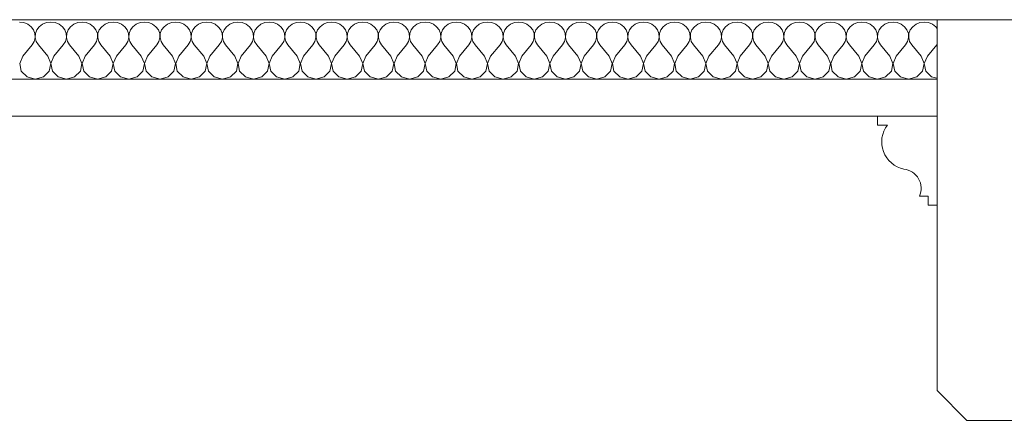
# Model space of a CAD drawing. Header units: millimetres. Extents: x -573548 to 674770, y -246895 to -89040.
# Tile 70 of 199: x 102977 to 103640, y -235947 to -235677. Entities that reach past the tile are written whole.
import ezdxf

# ---------------------------------------------------------------- set-up
doc = ezdxf.new("R2010")
doc.units = ezdxf.units.MM
for name, color, linetype, lineweight in [('belki sufitowe_Nr_pióra__41', 8, 'Continuous', 9), ('Nowe_Drawing & Figure_Nr_pióra__59', 8, 'Continuous', 9), ('Nowe_strop_Nr_pióra__59', 8, 'Continuous', 9), ('strop_Nr_pióra__41', 8, 'Continuous', 9)]:
    doc.layers.add(name, color=color, linetype=linetype, lineweight=lineweight)
doc.layers.add('Nowe_Drawing & Figure', color=7, linetype='Continuous')

# ---------------------------------------------------------------- blocks, each defined once
blk = doc.blocks.new('*X460', base_point=(477978.69, -104863.57))
at = {"layer": 'Nowe_Drawing & Figure', "color": 21, "linetype": 'Continuous', "lineweight": 13, "true_color": 0xffaaaa}
for p, q in [((497747.35, -73220.77), (497744.48, -73220.4)), ((497750, -73221.84), (497747.35, -73220.77)), ((497752.23, -73223.53), (497750, -73221.84)), ((497759.96, -73221.84), (497757.73, -73223.53)), ((497762.61, -73220.77), (497759.96, -73221.84)), ((497765.48, -73220.4), (497762.61, -73220.77)), ((497768.35, -73220.77), (497765.48, -73220.4)), ((497771, -73221.84), (497768.35, -73220.77)), ((497773.23, -73223.53), (497771, -73221.84)), ((497780.96, -73221.84), (497778.73, -73223.53)), ((497783.61, -73220.77), (497780.96, -73221.84)), ((497786.48, -73220.4), (497783.61, -73220.77)), ((497789.35, -73220.77), (497786.48, -73220.4)), ((497792, -73221.84), (497789.35, -73220.77)), ((497794.23, -73223.53), (497792, -73221.84)), ((497801.96, -73221.84), (497799.73, -73223.53)), ((497804.61, -73220.77), (497801.96, -73221.84)), ((497807.48, -73220.4), (497804.61, -73220.77)), ((497810.35, -73220.77), (497807.48, -73220.4)), ((497813, -73221.84), (497810.35, -73220.77)), ((497815.23, -73223.53), (497813, -73221.84)), ((497822.96, -73221.84), (497820.73, -73223.53)), ((497825.61, -73220.77), (497822.96, -73221.84)), ((497828.48, -73220.4), (497825.61, -73220.77)), ((497831.35, -73220.77), (497828.48, -73220.4)), ((497834, -73221.84), (497831.35, -73220.77)), ((497836.23, -73223.53), (497834, -73221.84)), ((497843.96, -73221.84), (497841.73, -73223.53)), ((497846.61, -73220.77), (497843.96, -73221.84)), ((497849.48, -73220.4), (497846.61, -73220.77)), ((497852.35, -73220.77), (497849.48, -73220.4)), ((497855, -73221.84), (497852.35, -73220.77)), ((497857.23, -73223.53), (497855, -73221.84)), ((497864.96, -73221.84), (497862.73, -73223.53)), ((497867.61, -73220.77), (497864.96, -73221.84)), ((497870.48, -73220.4), (497867.61, -73220.77)), ((497873.35, -73220.77), (497870.48, -73220.4)), ((497876, -73221.84), (497873.35, -73220.77)), ((497878.23, -73223.53), (497876, -73221.84)), ((497885.96, -73221.84), (497883.73, -73223.53)), ((497888.61, -73220.77), (497885.96, -73221.84)), ((497891.48, -73220.4), (497888.61, -73220.77)), ((497894.35, -73220.77), (497891.48, -73220.4)), ((497897, -73221.84), (497894.35, -73220.77)), ((497899.23, -73223.53), (497897, -73221.84)), ((497906.96, -73221.84), (497904.73, -73223.53)), ((497909.61, -73220.77), (497906.96, -73221.84)), ((497912.48, -73220.4), (497909.61, -73220.77)), ((497915.35, -73220.77), (497912.48, -73220.4)), ((497918, -73221.84), (497915.35, -73220.77)), ((497920.23, -73223.53), (497918, -73221.84)), ((497927.96, -73221.84), (497925.73, -73223.53)), ((497930.61, -73220.77), (497927.96, -73221.84)), ((497933.48, -73220.4), (497930.61, -73220.77)), ((497936.35, -73220.77), (497933.48, -73220.4)), ((497939, -73221.84), (497936.35, -73220.77)), ((497941.23, -73223.53), (497939, -73221.84)), ((497948.96, -73221.84), (497946.73, -73223.53)), ((497951.61, -73220.77), (497948.96, -73221.84)), ((497954.48, -73220.4), (497951.61, -73220.77)), ((497957.35, -73220.77), (497954.48, -73220.4)), ((497960, -73221.84), (497957.35, -73220.77)), ((497962.23, -73223.53), (497960, -73221.84)), ((497969.96, -73221.84), (497967.73, -73223.53)), ((497972.61, -73220.77), (497969.96, -73221.84)), ((497975.48, -73220.4), (497972.61, -73220.77)), ((497978.35, -73220.77), (497975.48, -73220.4)), ((497981, -73221.84), (497978.35, -73220.77)), ((497983.23, -73223.53), (497981, -73221.84)), ((497990.96, -73221.84), (497988.73, -73223.53)), ((497993.61, -73220.77), (497990.96, -73221.84)), ((497996.48, -73220.4), (497993.61, -73220.77)), ((497999.35, -73220.77), (497996.48, -73220.4)), ((498002, -73221.84), (497999.35, -73220.77)), ((498004.23, -73223.53), (498002, -73221.84)), ((498011.96, -73221.84), (498009.73, -73223.53)), ((498014.61, -73220.77), (498011.96, -73221.84)), ((498017.48, -73220.4), (498014.61, -73220.77)), ((498020.35, -73220.77), (498017.48, -73220.4)), ((498023, -73221.84), (498020.35, -73220.77)), ((498025.23, -73223.53), (498023, -73221.84)), ((498032.96, -73221.84), (498030.73, -73223.53)), ((498035.61, -73220.77), (498032.96, -73221.84)), ((498038.48, -73220.4), (498035.61, -73220.77)), ((498041.35, -73220.77), (498038.48, -73220.4)), ((498044, -73221.84), (498041.35, -73220.77)), ((498046.23, -73223.53), (498044, -73221.84)), ((498053.96, -73221.84), (498051.73, -73223.53)), ((498056.61, -73220.77), (498053.96, -73221.84)), ((498059.48, -73220.4), (498056.61, -73220.77)), ((498062.35, -73220.77), (498059.48, -73220.4)), ((498065, -73221.84), (498062.35, -73220.77)), ((498067.23, -73223.53), (498065, -73221.84)), ((498074.96, -73221.84), (498072.73, -73223.53)), ((498077.61, -73220.77), (498074.96, -73221.84)), ((498080.48, -73220.4), (498077.61, -73220.77)), ((498083.35, -73220.77), (498080.48, -73220.4)), ((498086, -73221.84), (498083.35, -73220.77)), ((498088.23, -73223.53), (498086, -73221.84)), ((498095.96, -73221.84), (498093.73, -73223.53)), ((498098.61, -73220.77), (498095.96, -73221.84)), ((498101.48, -73220.4), (498098.61, -73220.77)), ((498104.35, -73220.77), (498101.48, -73220.4)), ((498107, -73221.84), (498104.35, -73220.77)), ((498109.23, -73223.53), (498107, -73221.84)), ((498116.96, -73221.84), (498114.73, -73223.53)), ((498119.61, -73220.77), (498116.96, -73221.84)), ((498122.48, -73220.4), (498119.61, -73220.77)), ((498125.35, -73220.77), (498122.48, -73220.4)), ((498128, -73221.84), (498125.35, -73220.77)), ((498130.23, -73223.53), (498128, -73221.84)), ((498137.96, -73221.84), (498135.73, -73223.53)), ((498140.61, -73220.77), (498137.96, -73221.84)), ((498143.48, -73220.4), (498140.61, -73220.77)), ((498146.35, -73220.77), (498143.48, -73220.4)), ((498149, -73221.84), (498146.35, -73220.77)), ((498151.23, -73223.53), (498149, -73221.84)), ((498158.96, -73221.84), (498156.73, -73223.53)), ((498161.61, -73220.77), (498158.96, -73221.84)), ((498164.48, -73220.4), (498161.61, -73220.77)), ((498167.35, -73220.77), (498164.48, -73220.4)), ((498170, -73221.84), (498167.35, -73220.77)), ((498172.23, -73223.53), (498170, -73221.84)), ((498179.96, -73221.84), (498177.73, -73223.53)), ((498182.61, -73220.77), (498179.96, -73221.84)), ((498185.48, -73220.4), (498182.61, -73220.77)), ((498188.35, -73220.77), (498185.48, -73220.4)), ((498191, -73221.84), (498188.35, -73220.77)), ((498193.23, -73223.53), (498191, -73221.84)), ((498200.96, -73221.84), (498198.73, -73223.53)), ((498203.61, -73220.77), (498200.96, -73221.84)), ((498206.48, -73220.4), (498203.61, -73220.77)), ((498209.35, -73220.77), (498206.48, -73220.4)), ((498212, -73221.84), (498209.35, -73220.77)), ((498214.23, -73223.53), (498212, -73221.84)), ((498221.96, -73221.84), (498219.73, -73223.53)), ((498224.61, -73220.77), (498221.96, -73221.84)), ((498227.48, -73220.4), (498224.61, -73220.77)), ((498230.35, -73220.77), (498227.48, -73220.4)), ((498233, -73221.84), (498230.35, -73220.77)), ((498235.23, -73223.53), (498233, -73221.84)), ((498242.96, -73221.84), (498240.73, -73223.53)), ((498245.61, -73220.77), (498242.96, -73221.84)), ((498248.48, -73220.4), (498245.61, -73220.77)), ((498251.35, -73220.77), (498248.48, -73220.4)), ((498254, -73221.84), (498251.35, -73220.77)), ((498256.23, -73223.53), (498254, -73221.84)), ((498263.96, -73221.84), (498261.73, -73223.53)), ((498266.61, -73220.77), (498263.96, -73221.84)), ((498269.48, -73220.4), (498266.61, -73220.77)), ((498272.35, -73220.77), (498269.48, -73220.4)), ((498275, -73221.84), (498272.35, -73220.77)), ((498277.23, -73223.53), (498275, -73221.84)), ((498284.96, -73221.84), (498282.73, -73223.53)), ((498287.61, -73220.77), (498284.96, -73221.84)), ((498290.48, -73220.4), (498287.61, -73220.77)), ((498293.35, -73220.77), (498290.48, -73220.4)), ((498296, -73221.84), (498293.35, -73220.77)), ((498298.23, -73223.53), (498296, -73221.84)), ((498305.96, -73221.84), (498303.73, -73223.53)), ((498308.61, -73220.77), (498305.96, -73221.84)), ((498311.48, -73220.4), (498308.61, -73220.77)), ((498314.35, -73220.77), (498311.48, -73220.4)), ((498317, -73221.84), (498314.35, -73220.77)), ((498319.23, -73223.53), (498317, -73221.84)), ((498326.96, -73221.84), (498324.73, -73223.53)), ((498329.61, -73220.77), (498326.96, -73221.84)), ((498332.48, -73220.4), (498329.61, -73220.77)), ((498335.35, -73220.77), (498332.48, -73220.4)), ((498338, -73221.84), (498335.35, -73220.77)), ((498340.23, -73223.53), (498338, -73221.84)), ((498347.96, -73221.84), (498345.73, -73223.53)), ((498350.61, -73220.77), (498347.96, -73221.84)), ((498353.48, -73220.4), (498350.61, -73220.77)), ((498356.35, -73220.77), (498353.48, -73220.4)), ((498359, -73221.84), (498356.35, -73220.77)), ((498361.23, -73223.53), (498359, -73221.84)), ((497753.87, -73225.71), (497752.23, -73223.53)), ((497754.79, -73228.22), (497753.87, -73225.71)), ((497754.94, -73230.87), (497754.79, -73228.22)), ((497755.16, -73228.22), (497755.02, -73230.87)), ((497756.09, -73225.71), (497755.16, -73228.22)), ((497757.73, -73223.53), (497756.09, -73225.71)), ((497774.87, -73225.71), (497773.23, -73223.53)), ((497775.79, -73228.22), (497774.87, -73225.71)), ((497775.94, -73230.87), (497775.79, -73228.22)), ((497776.16, -73228.22), (497776.02, -73230.87)), ((497777.09, -73225.71), (497776.16, -73228.22)), ((497778.73, -73223.53), (497777.09, -73225.71)), ((497795.87, -73225.71), (497794.23, -73223.53)), ((497796.79, -73228.22), (497795.87, -73225.71)), ((497796.94, -73230.87), (497796.79, -73228.22)), ((497797.16, -73228.22), (497797.02, -73230.87)), ((497798.09, -73225.71), (497797.16, -73228.22)), ((497799.73, -73223.53), (497798.09, -73225.71)), ((497816.87, -73225.71), (497815.23, -73223.53)), ((497817.79, -73228.22), (497816.87, -73225.71)), ((497817.94, -73230.87), (497817.79, -73228.22)), ((497818.16, -73228.22), (497818.02, -73230.87)), ((497819.09, -73225.71), (497818.16, -73228.22)), ((497820.73, -73223.53), (497819.09, -73225.71)), ((497837.87, -73225.71), (497836.23, -73223.53)), ((497838.79, -73228.22), (497837.87, -73225.71)), ((497838.94, -73230.87), (497838.79, -73228.22)), ((497839.16, -73228.22), (497839.02, -73230.87)), ((497840.09, -73225.71), (497839.16, -73228.22)), ((497841.73, -73223.53), (497840.09, -73225.71)), ((497858.87, -73225.71), (497857.23, -73223.53)), ((497859.79, -73228.22), (497858.87, -73225.71)), ((497859.94, -73230.87), (497859.79, -73228.22)), ((497860.16, -73228.22), (497860.02, -73230.87)), ((497861.09, -73225.71), (497860.16, -73228.22)), ((497862.73, -73223.53), (497861.09, -73225.71)), ((497879.87, -73225.71), (497878.23, -73223.53)), ((497880.79, -73228.22), (497879.87, -73225.71)), ((497880.94, -73230.87), (497880.79, -73228.22)), ((497881.16, -73228.22), (497881.02, -73230.87)), ((497882.09, -73225.71), (497881.16, -73228.22)), ((497883.73, -73223.53), (497882.09, -73225.71)), ((497900.87, -73225.71), (497899.23, -73223.53)), ((497901.79, -73228.22), (497900.87, -73225.71)), ((497901.94, -73230.87), (497901.79, -73228.22)), ((497902.16, -73228.22), (497902.02, -73230.87)), ((497903.09, -73225.71), (497902.16, -73228.22)), ((497904.73, -73223.53), (497903.09, -73225.71)), ((497921.87, -73225.71), (497920.23, -73223.53)), ((497922.79, -73228.22), (497921.87, -73225.71)), ((497922.94, -73230.87), (497922.79, -73228.22)), ((497923.16, -73228.22), (497923.02, -73230.87)), ((497924.09, -73225.71), (497923.16, -73228.22)), ((497925.73, -73223.53), (497924.09, -73225.71)), ((497942.87, -73225.71), (497941.23, -73223.53)), ((497943.79, -73228.22), (497942.87, -73225.71)), ((497943.94, -73230.87), (497943.79, -73228.22)), ((497944.16, -73228.22), (497944.02, -73230.87)), ((497945.09, -73225.71), (497944.16, -73228.22)), ((497946.73, -73223.53), (497945.09, -73225.71)), ((497963.87, -73225.71), (497962.23, -73223.53)), ((497964.79, -73228.22), (497963.87, -73225.71)), ((497964.94, -73230.87), (497964.79, -73228.22)), ((497965.16, -73228.22), (497965.02, -73230.87)), ((497966.09, -73225.71), (497965.16, -73228.22)), ((497967.73, -73223.53), (497966.09, -73225.71)), ((497984.87, -73225.71), (497983.23, -73223.53)), ((497985.79, -73228.22), (497984.87, -73225.71)), ((497985.94, -73230.87), (497985.79, -73228.22)), ((497986.16, -73228.22), (497986.02, -73230.87)), ((497987.09, -73225.71), (497986.16, -73228.22)), ((497988.73, -73223.53), (497987.09, -73225.71)), ((498005.87, -73225.71), (498004.23, -73223.53)), ((498006.79, -73228.22), (498005.87, -73225.71)), ((498006.94, -73230.87), (498006.79, -73228.22)), ((498007.16, -73228.22), (498007.02, -73230.87)), ((498008.09, -73225.71), (498007.16, -73228.22)), ((498009.73, -73223.53), (498008.09, -73225.71)), ((498026.87, -73225.71), (498025.23, -73223.53)), ((498027.79, -73228.22), (498026.87, -73225.71)), ((498027.94, -73230.87), (498027.79, -73228.22)), ((498028.16, -73228.22), (498028.02, -73230.87)), ((498029.09, -73225.71), (498028.16, -73228.22)), ((498030.73, -73223.53), (498029.09, -73225.71)), ((498047.87, -73225.71), (498046.23, -73223.53)), ((498048.79, -73228.22), (498047.87, -73225.71)), ((498048.94, -73230.87), (498048.79, -73228.22)), ((498049.16, -73228.22), (498049.02, -73230.87)), ((498050.09, -73225.71), (498049.16, -73228.22)), ((498051.73, -73223.53), (498050.09, -73225.71)), ((498068.87, -73225.71), (498067.23, -73223.53)), ((498069.79, -73228.22), (498068.87, -73225.71)), ((498069.94, -73230.87), (498069.79, -73228.22)), ((498070.16, -73228.22), (498070.02, -73230.87)), ((498071.09, -73225.71), (498070.16, -73228.22)), ((498072.73, -73223.53), (498071.09, -73225.71)), ((498089.87, -73225.71), (498088.23, -73223.53)), ((498090.79, -73228.22), (498089.87, -73225.71)), ((498090.94, -73230.87), (498090.79, -73228.22)), ((498091.16, -73228.22), (498091.02, -73230.87)), ((498092.09, -73225.71), (498091.16, -73228.22)), ((498093.73, -73223.53), (498092.09, -73225.71)), ((498110.87, -73225.71), (498109.23, -73223.53)), ((498111.79, -73228.22), (498110.87, -73225.71)), ((498111.94, -73230.87), (498111.79, -73228.22)), ((498112.16, -73228.22), (498112.02, -73230.87)), ((498113.09, -73225.71), (498112.16, -73228.22)), ((498114.73, -73223.53), (498113.09, -73225.71)), ((498131.87, -73225.71), (498130.23, -73223.53)), ((498132.79, -73228.22), (498131.87, -73225.71)), ((498132.94, -73230.87), (498132.79, -73228.22)), ((498133.16, -73228.22), (498133.02, -73230.87)), ((498134.09, -73225.71), (498133.16, -73228.22)), ((498135.73, -73223.53), (498134.09, -73225.71)), ((498152.87, -73225.71), (498151.23, -73223.53)), ((498153.79, -73228.22), (498152.87, -73225.71)), ((498153.94, -73230.87), (498153.79, -73228.22)), ((498154.16, -73228.22), (498154.02, -73230.87)), ((498155.09, -73225.71), (498154.16, -73228.22)), ((498156.73, -73223.53), (498155.09, -73225.71)), ((498173.87, -73225.71), (498172.23, -73223.53)), ((498174.79, -73228.22), (498173.87, -73225.71)), ((498174.94, -73230.87), (498174.79, -73228.22)), ((498175.16, -73228.22), (498175.02, -73230.87)), ((498176.09, -73225.71), (498175.16, -73228.22)), ((498177.73, -73223.53), (498176.09, -73225.71)), ((498194.87, -73225.71), (498193.23, -73223.53)), ((498195.79, -73228.22), (498194.87, -73225.71)), ((498195.94, -73230.87), (498195.79, -73228.22)), ((498196.16, -73228.22), (498196.02, -73230.87)), ((498197.09, -73225.71), (498196.16, -73228.22)), ((498198.73, -73223.53), (498197.09, -73225.71)), ((498215.87, -73225.71), (498214.23, -73223.53)), ((498216.79, -73228.22), (498215.87, -73225.71)), ((498216.94, -73230.87), (498216.79, -73228.22)), ((498217.16, -73228.22), (498217.02, -73230.87)), ((498218.09, -73225.71), (498217.16, -73228.22)), ((498219.73, -73223.53), (498218.09, -73225.71)), ((498236.87, -73225.71), (498235.23, -73223.53)), ((498237.79, -73228.22), (498236.87, -73225.71)), ((498237.94, -73230.87), (498237.79, -73228.22)), ((498238.16, -73228.22), (498238.02, -73230.87)), ((498239.09, -73225.71), (498238.16, -73228.22)), ((498240.73, -73223.53), (498239.09, -73225.71)), ((498257.87, -73225.71), (498256.23, -73223.53)), ((498258.79, -73228.22), (498257.87, -73225.71)), ((498258.94, -73230.87), (498258.79, -73228.22)), ((498259.16, -73228.22), (498259.02, -73230.87)), ((498260.09, -73225.71), (498259.16, -73228.22)), ((498261.73, -73223.53), (498260.09, -73225.71)), ((498278.87, -73225.71), (498277.23, -73223.53)), ((498279.79, -73228.22), (498278.87, -73225.71)), ((498279.94, -73230.87), (498279.79, -73228.22)), ((498280.16, -73228.22), (498280.02, -73230.87)), ((498281.09, -73225.71), (498280.16, -73228.22)), ((498282.73, -73223.53), (498281.09, -73225.71)), ((498299.87, -73225.71), (498298.23, -73223.53)), ((498300.79, -73228.22), (498299.87, -73225.71)), ((498300.94, -73230.87), (498300.79, -73228.22)), ((498301.16, -73228.22), (498301.02, -73230.87)), ((498302.09, -73225.71), (498301.16, -73228.22)), ((498303.73, -73223.53), (498302.09, -73225.71)), ((498320.87, -73225.71), (498319.23, -73223.53)), ((498321.79, -73228.22), (498320.87, -73225.71)), ((498321.94, -73230.87), (498321.79, -73228.22)), ((498322.16, -73228.22), (498322.02, -73230.87)), ((498323.09, -73225.71), (498322.16, -73228.22)), ((498324.73, -73223.53), (498323.09, -73225.71)), ((498341.87, -73225.71), (498340.23, -73223.53)), ((498342.79, -73228.22), (498341.87, -73225.71)), ((498342.94, -73230.87), (498342.79, -73228.22)), ((498343.16, -73228.22), (498343.02, -73230.87)), ((498344.09, -73225.71), (498343.16, -73228.22)), ((498345.73, -73223.53), (498344.09, -73225.71)), ((498362.03, -73224.6), (498361.23, -73223.53)), ((497746.58, -73243.44), (497752.88, -73235.76)), ((497752.88, -73235.76), (497754.28, -73233.45)), ((497754.28, -73233.45), (497754.94, -73230.87)), ((497755.02, -73230.87), (497755.68, -73233.45)), ((497755.68, -73233.45), (497757.08, -73235.76)), ((497763.38, -73243.44), (497757.08, -73235.76)), ((497767.58, -73243.44), (497773.88, -73235.76)), ((497773.88, -73235.76), (497775.28, -73233.45)), ((497775.28, -73233.45), (497775.94, -73230.87)), ((497776.02, -73230.87), (497776.68, -73233.45)), ((497776.68, -73233.45), (497778.08, -73235.76)), ((497784.38, -73243.44), (497778.08, -73235.76)), ((497788.58, -73243.44), (497794.88, -73235.76)), ((497794.88, -73235.76), (497796.28, -73233.45)), ((497796.28, -73233.45), (497796.94, -73230.87)), ((497797.02, -73230.87), (497797.68, -73233.45)), ((497797.68, -73233.45), (497799.08, -73235.76)), ((497805.38, -73243.44), (497799.08, -73235.76)), ((497809.58, -73243.44), (497815.88, -73235.76)), ((497815.88, -73235.76), (497817.28, -73233.45)), ((497817.28, -73233.45), (497817.94, -73230.87)), ((497818.02, -73230.87), (497818.68, -73233.45)), ((497818.68, -73233.45), (497820.08, -73235.76)), ((497826.38, -73243.44), (497820.08, -73235.76)), ((497830.58, -73243.44), (497836.88, -73235.76)), ((497836.88, -73235.76), (497838.28, -73233.45)), ((497838.28, -73233.45), (497838.94, -73230.87)), ((497839.02, -73230.87), (497839.68, -73233.45)), ((497839.68, -73233.45), (497841.08, -73235.76)), ((497847.38, -73243.44), (497841.08, -73235.76)), ((497851.58, -73243.44), (497857.88, -73235.76)), ((497857.88, -73235.76), (497859.28, -73233.45)), ((497859.28, -73233.45), (497859.94, -73230.87)), ((497860.02, -73230.87), (497860.68, -73233.45)), ((497860.68, -73233.45), (497862.08, -73235.76)), ((497868.38, -73243.44), (497862.08, -73235.76)), ((497872.58, -73243.44), (497878.88, -73235.76)), ((497878.88, -73235.76), (497880.28, -73233.45)), ((497880.28, -73233.45), (497880.94, -73230.87)), ((497881.02, -73230.87), (497881.68, -73233.45)), ((497881.68, -73233.45), (497883.08, -73235.76)), ((497889.38, -73243.44), (497883.08, -73235.76)), ((497893.58, -73243.44), (497899.88, -73235.76)), ((497899.88, -73235.76), (497901.28, -73233.45)), ((497901.28, -73233.45), (497901.94, -73230.87)), ((497902.02, -73230.87), (497902.68, -73233.45)), ((497902.68, -73233.45), (497904.08, -73235.76)), ((497910.38, -73243.44), (497904.08, -73235.76)), ((497914.58, -73243.44), (497920.88, -73235.76)), ((497920.88, -73235.76), (497922.28, -73233.45)), ((497922.28, -73233.45), (497922.94, -73230.87)), ((497923.02, -73230.87), (497923.68, -73233.45)), ((497923.68, -73233.45), (497925.08, -73235.76)), ((497931.38, -73243.44), (497925.08, -73235.76)), ((497935.58, -73243.44), (497941.88, -73235.76)), ((497941.88, -73235.76), (497943.28, -73233.45)), ((497943.28, -73233.45), (497943.94, -73230.87)), ((497944.02, -73230.87), (497944.68, -73233.45)), ((497944.68, -73233.45), (497946.08, -73235.76)), ((497952.38, -73243.44), (497946.08, -73235.76)), ((497956.58, -73243.44), (497962.88, -73235.76)), ((497962.88, -73235.76), (497964.28, -73233.45)), ((497964.28, -73233.45), (497964.94, -73230.87)), ((497965.02, -73230.87), (497965.68, -73233.45)), ((497965.68, -73233.45), (497967.08, -73235.76)), ((497973.38, -73243.44), (497967.08, -73235.76)), ((497977.58, -73243.44), (497983.88, -73235.76)), ((497983.88, -73235.76), (497985.28, -73233.45)), ((497985.28, -73233.45), (497985.94, -73230.87)), ((497986.02, -73230.87), (497986.68, -73233.45)), ((497986.68, -73233.45), (497988.08, -73235.76)), ((497994.38, -73243.44), (497988.08, -73235.76)), ((497998.58, -73243.44), (498004.88, -73235.76)), ((498004.88, -73235.76), (498006.28, -73233.45)), ((498006.28, -73233.45), (498006.94, -73230.87)), ((498007.02, -73230.87), (498007.68, -73233.45)), ((498007.68, -73233.45), (498009.08, -73235.76)), ((498015.38, -73243.44), (498009.08, -73235.76)), ((498019.58, -73243.44), (498025.88, -73235.76)), ((498025.88, -73235.76), (498027.28, -73233.45)), ((498027.28, -73233.45), (498027.94, -73230.87)), ((498028.02, -73230.87), (498028.68, -73233.45)), ((498028.68, -73233.45), (498030.08, -73235.76)), ((498036.38, -73243.44), (498030.08, -73235.76)), ((498040.58, -73243.44), (498046.88, -73235.76)), ((498046.88, -73235.76), (498048.28, -73233.45)), ((498048.28, -73233.45), (498048.94, -73230.87)), ((498049.02, -73230.87), (498049.68, -73233.45)), ((498049.68, -73233.45), (498051.08, -73235.76)), ((498057.38, -73243.44), (498051.08, -73235.76)), ((498061.58, -73243.44), (498067.88, -73235.76)), ((498067.88, -73235.76), (498069.28, -73233.45)), ((498069.28, -73233.45), (498069.94, -73230.87)), ((498070.02, -73230.87), (498070.68, -73233.45)), ((498070.68, -73233.45), (498072.08, -73235.76)), ((498078.38, -73243.44), (498072.08, -73235.76)), ((498082.58, -73243.44), (498088.88, -73235.76)), ((498088.88, -73235.76), (498090.28, -73233.45)), ((498090.28, -73233.45), (498090.94, -73230.87)), ((498091.02, -73230.87), (498091.68, -73233.45)), ((498091.68, -73233.45), (498093.08, -73235.76)), ((498099.38, -73243.44), (498093.08, -73235.76)), ((498103.58, -73243.44), (498109.88, -73235.76)), ((498109.88, -73235.76), (498111.28, -73233.45)), ((498111.28, -73233.45), (498111.94, -73230.87)), ((498112.02, -73230.87), (498112.68, -73233.45)), ((498112.68, -73233.45), (498114.08, -73235.76)), ((498120.38, -73243.44), (498114.08, -73235.76)), ((498124.58, -73243.44), (498130.88, -73235.76)), ((498130.88, -73235.76), (498132.28, -73233.45)), ((498132.28, -73233.45), (498132.94, -73230.87)), ((498133.02, -73230.87), (498133.68, -73233.45)), ((498133.68, -73233.45), (498135.08, -73235.76)), ((498141.38, -73243.44), (498135.08, -73235.76)), ((498145.58, -73243.44), (498151.88, -73235.76)), ((498151.88, -73235.76), (498153.28, -73233.45)), ((498153.28, -73233.45), (498153.94, -73230.87)), ((498154.02, -73230.87), (498154.68, -73233.45)), ((498154.68, -73233.45), (498156.08, -73235.76)), ((498162.38, -73243.44), (498156.08, -73235.76)), ((498166.58, -73243.44), (498172.88, -73235.76)), ((498172.88, -73235.76), (498174.28, -73233.45)), ((498174.28, -73233.45), (498174.94, -73230.87)), ((498175.02, -73230.87), (498175.68, -73233.45)), ((498175.68, -73233.45), (498177.08, -73235.76)), ((498183.38, -73243.44), (498177.08, -73235.76)), ((498187.58, -73243.44), (498193.88, -73235.76)), ((498193.88, -73235.76), (498195.28, -73233.45)), ((498195.28, -73233.45), (498195.94, -73230.87)), ((498196.02, -73230.87), (498196.68, -73233.45)), ((498196.68, -73233.45), (498198.08, -73235.76)), ((498204.38, -73243.44), (498198.08, -73235.76)), ((498208.58, -73243.44), (498214.88, -73235.76)), ((498214.88, -73235.76), (498216.28, -73233.45)), ((498216.28, -73233.45), (498216.94, -73230.87)), ((498217.02, -73230.87), (498217.68, -73233.45)), ((498217.68, -73233.45), (498219.08, -73235.76)), ((498225.38, -73243.44), (498219.08, -73235.76)), ((498229.58, -73243.44), (498235.88, -73235.76)), ((498235.88, -73235.76), (498237.28, -73233.45)), ((498237.28, -73233.45), (498237.94, -73230.87)), ((498238.02, -73230.87), (498238.68, -73233.45)), ((498238.68, -73233.45), (498240.08, -73235.76)), ((498246.38, -73243.44), (498240.08, -73235.76)), ((498250.58, -73243.44), (498256.88, -73235.76)), ((498256.88, -73235.76), (498258.28, -73233.45)), ((498258.28, -73233.45), (498258.94, -73230.87)), ((498259.02, -73230.87), (498259.68, -73233.45)), ((498259.68, -73233.45), (498261.08, -73235.76)), ((498267.38, -73243.44), (498261.08, -73235.76)), ((498271.58, -73243.44), (498277.88, -73235.76)), ((498277.88, -73235.76), (498279.28, -73233.45)), ((498279.28, -73233.45), (498279.94, -73230.87)), ((498280.02, -73230.87), (498280.68, -73233.45)), ((498280.68, -73233.45), (498282.08, -73235.76)), ((498288.38, -73243.44), (498282.08, -73235.76)), ((498292.58, -73243.44), (498298.88, -73235.76)), ((498298.88, -73235.76), (498300.28, -73233.45)), ((498300.28, -73233.45), (498300.94, -73230.87)), ((498301.02, -73230.87), (498301.68, -73233.45)), ((498301.68, -73233.45), (498303.08, -73235.76)), ((498309.38, -73243.44), (498303.08, -73235.76)), ((498313.58, -73243.44), (498319.88, -73235.76)), ((498319.88, -73235.76), (498321.28, -73233.45)), ((498321.28, -73233.45), (498321.94, -73230.87)), ((498322.02, -73230.87), (498322.68, -73233.45)), ((498322.68, -73233.45), (498324.08, -73235.76)), ((498330.38, -73243.44), (498324.08, -73235.76)), ((498334.58, -73243.44), (498340.88, -73235.76)), ((498340.88, -73235.76), (498342.28, -73233.45)), ((498342.28, -73233.45), (498342.94, -73230.87)), ((498343.02, -73230.87), (498343.68, -73233.45)), ((498343.68, -73233.45), (498345.08, -73235.76)), ((498351.38, -73243.44), (498345.08, -73235.76)), ((498355.58, -73243.44), (498361.88, -73235.76)), ((498361.88, -73235.76), (498362.03, -73235.51)), ((497746.58, -73243.44), (497744.52, -73248.34)), ((497744.52, -73248.34), (497745.59, -73253.5)), ((497765.44, -73248.34), (497763.38, -73243.44)), ((497764.37, -73253.5), (497765.44, -73248.34)), ((497767.58, -73243.44), (497765.52, -73248.34)), ((497765.52, -73248.34), (497766.59, -73253.5)), ((497786.44, -73248.34), (497784.38, -73243.44)), ((497785.37, -73253.5), (497786.44, -73248.34)), ((497788.58, -73243.44), (497786.52, -73248.34)), ((497786.52, -73248.34), (497787.59, -73253.5)), ((497807.44, -73248.34), (497805.38, -73243.44)), ((497806.37, -73253.5), (497807.44, -73248.34)), ((497809.58, -73243.44), (497807.52, -73248.34)), ((497807.52, -73248.34), (497808.59, -73253.5)), ((497828.44, -73248.34), (497826.38, -73243.44)), ((497827.37, -73253.5), (497828.44, -73248.34)), ((497830.58, -73243.44), (497828.52, -73248.34)), ((497828.52, -73248.34), (497829.59, -73253.5)), ((497849.44, -73248.34), (497847.38, -73243.44)), ((497848.37, -73253.5), (497849.44, -73248.34)), ((497851.58, -73243.44), (497849.52, -73248.34)), ((497849.52, -73248.34), (497850.59, -73253.5)), ((497870.44, -73248.34), (497868.38, -73243.44)), ((497869.37, -73253.5), (497870.44, -73248.34)), ((497872.58, -73243.44), (497870.52, -73248.34)), ((497870.52, -73248.34), (497871.59, -73253.5)), ((497891.44, -73248.34), (497889.38, -73243.44)), ((497890.37, -73253.5), (497891.44, -73248.34)), ((497893.58, -73243.44), (497891.52, -73248.34)), ((497891.52, -73248.34), (497892.59, -73253.5)), ((497912.44, -73248.34), (497910.38, -73243.44)), ((497911.37, -73253.5), (497912.44, -73248.34)), ((497914.58, -73243.44), (497912.52, -73248.34)), ((497912.52, -73248.34), (497913.59, -73253.5)), ((497933.44, -73248.34), (497931.38, -73243.44)), ((497932.37, -73253.5), (497933.44, -73248.34)), ((497935.58, -73243.44), (497933.52, -73248.34)), ((497933.52, -73248.34), (497934.59, -73253.5)), ((497954.44, -73248.34), (497952.38, -73243.44)), ((497953.37, -73253.5), (497954.44, -73248.34)), ((497956.58, -73243.44), (497954.52, -73248.34)), ((497954.52, -73248.34), (497955.59, -73253.5)), ((497975.44, -73248.34), (497973.38, -73243.44)), ((497974.37, -73253.5), (497975.44, -73248.34)), ((497977.58, -73243.44), (497975.52, -73248.34)), ((497975.52, -73248.34), (497976.59, -73253.5)), ((497996.44, -73248.34), (497994.38, -73243.44)), ((497995.37, -73253.5), (497996.44, -73248.34)), ((497998.58, -73243.44), (497996.52, -73248.34)), ((497996.52, -73248.34), (497997.59, -73253.5)), ((498017.44, -73248.34), (498015.38, -73243.44)), ((498016.37, -73253.5), (498017.44, -73248.34)), ((498019.58, -73243.44), (498017.52, -73248.34)), ((498017.52, -73248.34), (498018.59, -73253.5)), ((498038.44, -73248.34), (498036.38, -73243.44)), ((498037.37, -73253.5), (498038.44, -73248.34)), ((498040.58, -73243.44), (498038.52, -73248.34)), ((498038.52, -73248.34), (498039.59, -73253.5)), ((498059.44, -73248.34), (498057.38, -73243.44)), ((498058.37, -73253.5), (498059.44, -73248.34)), ((498061.58, -73243.44), (498059.52, -73248.34)), ((498059.52, -73248.34), (498060.59, -73253.5)), ((498080.44, -73248.34), (498078.38, -73243.44)), ((498079.37, -73253.5), (498080.44, -73248.34)), ((498082.58, -73243.44), (498080.52, -73248.34)), ((498080.52, -73248.34), (498081.59, -73253.5)), ((498101.44, -73248.34), (498099.38, -73243.44)), ((498100.37, -73253.5), (498101.44, -73248.34)), ((498103.58, -73243.44), (498101.52, -73248.34)), ((498101.52, -73248.34), (498102.59, -73253.5)), ((498122.44, -73248.34), (498120.38, -73243.44)), ((498121.37, -73253.5), (498122.44, -73248.34)), ((498124.58, -73243.44), (498122.52, -73248.34)), ((498122.52, -73248.34), (498123.59, -73253.5)), ((498143.44, -73248.34), (498141.38, -73243.44)), ((498142.37, -73253.5), (498143.44, -73248.34)), ((498145.58, -73243.44), (498143.52, -73248.34)), ((498143.52, -73248.34), (498144.59, -73253.5)), ((498164.44, -73248.34), (498162.38, -73243.44)), ((498163.37, -73253.5), (498164.44, -73248.34)), ((498166.58, -73243.44), (498164.52, -73248.34)), ((498164.52, -73248.34), (498165.59, -73253.5)), ((498185.44, -73248.34), (498183.38, -73243.44)), ((498184.37, -73253.5), (498185.44, -73248.34)), ((498187.58, -73243.44), (498185.52, -73248.34)), ((498185.52, -73248.34), (498186.59, -73253.5)), ((498206.44, -73248.34), (498204.38, -73243.44)), ((498205.37, -73253.5), (498206.44, -73248.34)), ((498208.58, -73243.44), (498206.52, -73248.34)), ((498206.52, -73248.34), (498207.59, -73253.5)), ((498227.44, -73248.34), (498225.38, -73243.44)), ((498226.37, -73253.5), (498227.44, -73248.34)), ((498229.58, -73243.44), (498227.52, -73248.34)), ((498227.52, -73248.34), (498228.59, -73253.5)), ((498248.44, -73248.34), (498246.38, -73243.44)), ((498247.37, -73253.5), (498248.44, -73248.34)), ((498250.58, -73243.44), (498248.52, -73248.34)), ((498248.52, -73248.34), (498249.59, -73253.5)), ((498269.44, -73248.34), (498267.38, -73243.44)), ((498268.37, -73253.5), (498269.44, -73248.34)), ((498271.58, -73243.44), (498269.52, -73248.34)), ((498269.52, -73248.34), (498270.59, -73253.5)), ((498290.44, -73248.34), (498288.38, -73243.44)), ((498289.37, -73253.5), (498290.44, -73248.34)), ((498292.58, -73243.44), (498290.52, -73248.34)), ((498290.52, -73248.34), (498291.59, -73253.5)), ((498311.44, -73248.34), (498309.38, -73243.44)), ((498310.37, -73253.5), (498311.44, -73248.34)), ((498313.58, -73243.44), (498311.52, -73248.34)), ((498311.52, -73248.34), (498312.59, -73253.5)), ((498332.44, -73248.34), (498330.38, -73243.44)), ((498331.37, -73253.5), (498332.44, -73248.34)), ((498334.58, -73243.44), (498332.52, -73248.34)), ((498332.52, -73248.34), (498333.59, -73253.5)), ((498353.44, -73248.34), (498351.38, -73243.44)), ((498352.37, -73253.5), (498353.44, -73248.34)), ((498355.58, -73243.44), (498353.52, -73248.34)), ((498353.52, -73248.34), (498354.59, -73253.5)), ((497745.59, -73253.5), (497749.46, -73257.37)), ((497760.5, -73257.37), (497764.37, -73253.5)), ((497766.59, -73253.5), (497770.46, -73257.37)), ((497781.5, -73257.37), (497785.37, -73253.5)), ((497787.59, -73253.5), (497791.46, -73257.37)), ((497802.5, -73257.37), (497806.37, -73253.5)), ((497808.59, -73253.5), (497812.46, -73257.37)), ((497823.5, -73257.37), (497827.37, -73253.5)), ((497829.59, -73253.5), (497833.46, -73257.37)), ((497844.5, -73257.37), (497848.37, -73253.5)), ((497850.59, -73253.5), (497854.46, -73257.37)), ((497865.5, -73257.37), (497869.37, -73253.5)), ((497871.59, -73253.5), (497875.46, -73257.37)), ((497886.5, -73257.37), (497890.37, -73253.5)), ((497892.59, -73253.5), (497896.46, -73257.37)), ((497907.5, -73257.37), (497911.37, -73253.5)), ((497913.59, -73253.5), (497917.46, -73257.37)), ((497928.5, -73257.37), (497932.37, -73253.5)), ((497934.59, -73253.5), (497938.46, -73257.37)), ((497949.5, -73257.37), (497953.37, -73253.5)), ((497955.59, -73253.5), (497959.46, -73257.37)), ((497970.5, -73257.37), (497974.37, -73253.5)), ((497976.59, -73253.5), (497980.46, -73257.37)), ((497991.5, -73257.37), (497995.37, -73253.5)), ((497997.59, -73253.5), (498001.46, -73257.37)), ((498012.5, -73257.37), (498016.37, -73253.5)), ((498018.59, -73253.5), (498022.46, -73257.37)), ((498033.5, -73257.37), (498037.37, -73253.5)), ((498039.59, -73253.5), (498043.46, -73257.37)), ((498054.5, -73257.37), (498058.37, -73253.5)), ((498060.59, -73253.5), (498064.46, -73257.37)), ((498075.5, -73257.37), (498079.37, -73253.5)), ((498081.59, -73253.5), (498085.46, -73257.37)), ((498096.5, -73257.37), (498100.37, -73253.5)), ((498102.59, -73253.5), (498106.46, -73257.37)), ((498117.5, -73257.37), (498121.37, -73253.5)), ((498123.59, -73253.5), (498127.46, -73257.37)), ((498138.5, -73257.37), (498142.37, -73253.5)), ((498144.59, -73253.5), (498148.46, -73257.37)), ((498159.5, -73257.37), (498163.37, -73253.5)), ((498165.59, -73253.5), (498169.46, -73257.37)), ((498180.5, -73257.37), (498184.37, -73253.5)), ((498186.59, -73253.5), (498190.46, -73257.37)), ((498201.5, -73257.37), (498205.37, -73253.5)), ((498207.59, -73253.5), (498211.46, -73257.37)), ((498222.5, -73257.37), (498226.37, -73253.5)), ((498228.59, -73253.5), (498232.46, -73257.37)), ((498243.5, -73257.37), (498247.37, -73253.5)), ((498249.59, -73253.5), (498253.46, -73257.37)), ((498264.5, -73257.37), (498268.37, -73253.5)), ((498270.59, -73253.5), (498274.46, -73257.37)), ((498285.5, -73257.37), (498289.37, -73253.5)), ((498291.59, -73253.5), (498295.46, -73257.37)), ((498306.5, -73257.37), (498310.37, -73253.5)), ((498312.59, -73253.5), (498316.46, -73257.37)), ((498327.5, -73257.37), (498331.37, -73253.5)), ((498333.59, -73253.5), (498337.46, -73257.37)), ((498348.5, -73257.37), (498352.37, -73253.5)), ((498354.59, -73253.5), (498358.46, -73257.37)), ((497749.46, -73257.37), (497754.98, -73258.8)), ((497754.98, -73258.8), (497760.5, -73257.37)), ((497770.46, -73257.37), (497775.98, -73258.8)), ((497775.98, -73258.8), (497781.5, -73257.37)), ((497791.46, -73257.37), (497796.98, -73258.8)), ((497796.98, -73258.8), (497802.5, -73257.37)), ((497812.46, -73257.37), (497817.98, -73258.8)), ((497817.98, -73258.8), (497823.5, -73257.37)), ((497833.46, -73257.37), (497838.98, -73258.8)), ((497838.98, -73258.8), (497844.5, -73257.37)), ((497854.46, -73257.37), (497859.98, -73258.8)), ((497859.98, -73258.8), (497865.5, -73257.37)), ((497875.46, -73257.37), (497880.98, -73258.8)), ((497880.98, -73258.8), (497886.5, -73257.37)), ((497896.46, -73257.37), (497901.98, -73258.8)), ((497901.98, -73258.8), (497907.5, -73257.37)), ((497917.46, -73257.37), (497922.98, -73258.8)), ((497922.98, -73258.8), (497928.5, -73257.37)), ((497938.46, -73257.37), (497943.98, -73258.8)), ((497943.98, -73258.8), (497949.5, -73257.37)), ((497959.46, -73257.37), (497964.98, -73258.8)), ((497964.98, -73258.8), (497970.5, -73257.37)), ((497980.46, -73257.37), (497985.98, -73258.8)), ((497985.98, -73258.8), (497991.5, -73257.37)), ((498001.46, -73257.37), (498006.98, -73258.8)), ((498006.98, -73258.8), (498012.5, -73257.37)), ((498022.46, -73257.37), (498027.98, -73258.8)), ((498027.98, -73258.8), (498033.5, -73257.37)), ((498043.46, -73257.37), (498048.98, -73258.8)), ((498048.98, -73258.8), (498054.5, -73257.37)), ((498064.46, -73257.37), (498069.98, -73258.8)), ((498069.98, -73258.8), (498075.5, -73257.37)), ((498085.46, -73257.37), (498090.98, -73258.8)), ((498090.98, -73258.8), (498096.5, -73257.37)), ((498106.46, -73257.37), (498111.98, -73258.8)), ((498111.98, -73258.8), (498117.5, -73257.37)), ((498127.46, -73257.37), (498132.98, -73258.8)), ((498132.98, -73258.8), (498138.5, -73257.37)), ((498148.46, -73257.37), (498153.98, -73258.8)), ((498153.98, -73258.8), (498159.5, -73257.37)), ((498169.46, -73257.37), (498174.98, -73258.8)), ((498174.98, -73258.8), (498180.5, -73257.37)), ((498190.46, -73257.37), (498195.98, -73258.8)), ((498195.98, -73258.8), (498201.5, -73257.37)), ((498211.46, -73257.37), (498216.98, -73258.8)), ((498216.98, -73258.8), (498222.5, -73257.37)), ((498232.46, -73257.37), (498237.98, -73258.8)), ((498237.98, -73258.8), (498243.5, -73257.37)), ((498253.46, -73257.37), (498258.98, -73258.8)), ((498258.98, -73258.8), (498264.5, -73257.37)), ((498274.46, -73257.37), (498279.98, -73258.8)), ((498279.98, -73258.8), (498285.5, -73257.37)), ((498295.46, -73257.37), (498300.98, -73258.8)), ((498300.98, -73258.8), (498306.5, -73257.37)), ((498316.46, -73257.37), (498321.98, -73258.8)), ((498321.98, -73258.8), (498327.5, -73257.37)), ((498337.46, -73257.37), (498342.98, -73258.8)), ((498342.98, -73258.8), (498348.5, -73257.37)), ((498358.46, -73257.37), (498362.03, -73258.3))]:
    blk.add_line(p, q, dxfattribs=at)
blk = doc.blocks.new('Wypełnienie_41_1', base_point=(477978.69, -104863.57))
at = {"layer": 'Nowe_Drawing & Figure', "color": 21, "linetype": 'Continuous', "lineweight": 13, "true_color": 0xffaaaa}
blk.add_blockref('*X460', (477978.69, -104863.57), dxfattribs=at)
blk = doc.blocks.new('A$C685D2BB2')
at = {"layer": 'belki sufitowe_Nr_pióra__41'}
blk.add_lwpolyline([(25584.32, 10947.29), (25604.32, 10967.29), (25604.32, 11217.29), (25434.32, 11217.29), (25434.32, 10967.29), (25454.32, 10947.29)], close=True, dxfattribs=at)
blk.add_lwpolyline([(25434.32, 11152.29), (25394.32, 11152.29), (25394.32, 11146.29), (25400.85, 11146.29, 0.549198), (25411.94, 11116.56, -0.516526), (25422.44, 11098.29), (25428.32, 11098.29), (25428.32, 11092.29), (25434.32, 11092.29)], format="xyb", close=True, dxfattribs=at)
blk.add_lwpolyline([(25428.32, 11098.29), (25428.32, 11092.29)], dxfattribs=at)
at = {"layer": 'Nowe_strop_Nr_pióra__59'}
blk.add_line((24142.67, 11217.29), (40004.42, 11217.29), dxfattribs=at)
at = {"layer": 'strop_Nr_pióra__41'}
for p, q in [((24312.67, 11177.29), (25434.32, 11177.29)), ((24312.67, 11152.29), (25434.32, 11152.29))]:
    blk.add_line(p, q, dxfattribs=at)
at = {"layer": 'Nowe_Drawing & Figure_Nr_pióra__59'}
blk.add_blockref('Wypełnienie_41_1', (5050.88, -20427.48), dxfattribs=at)

msp = doc.modelspace()

# ---------------------------------------------------------------- block references
at = {"color": 150}
msp.add_blockref('A$C685D2BB2', (78160.45, -246894.58), dxfattribs=at)

doc.saveas('drawing.dxf')
